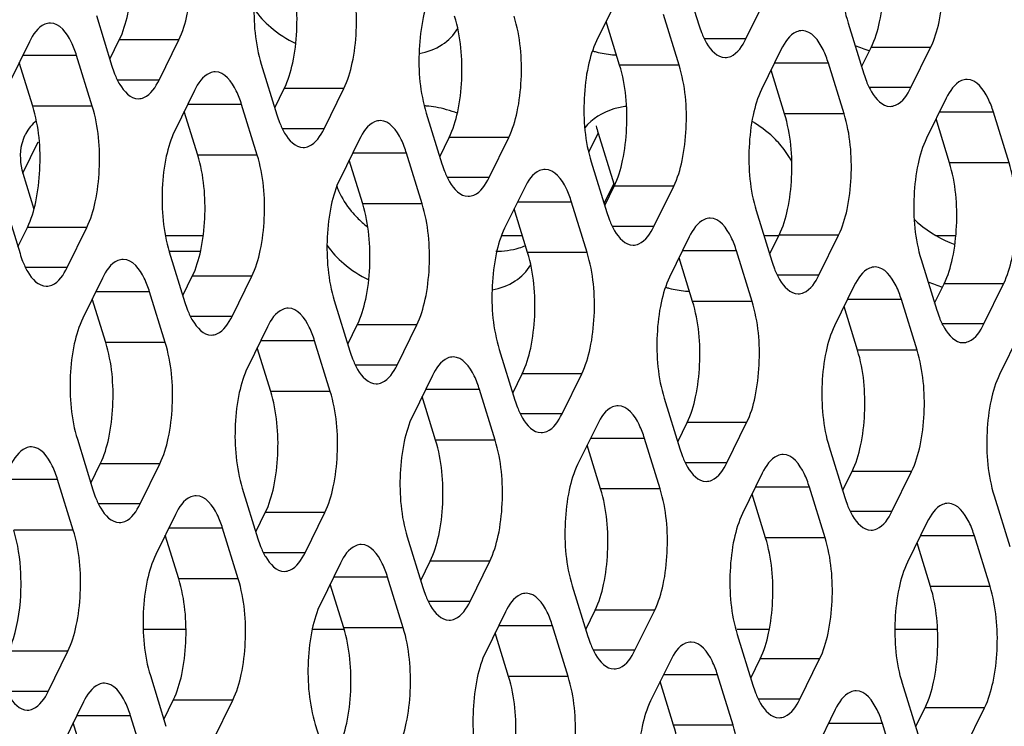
# Model space of a CAD drawing. Header units: millimetres. Extents: x 0 to 420, y 0 to 297.
# Tile 66 of 180: x 210.74 to 217.6, y 73.99 to 78.9. Entities that reach past the tile are written whole.
import ezdxf

# ---------------------------------------------------------------- set-up
doc = ezdxf.new("R2010")
doc.units = ezdxf.units.MM
doc.header["$LTSCALE"] = 23.1
doc.layers.add('ASSI', color=7, linetype='CONTINUOUS')

msp = doc.modelspace()

# ---------------------------------------------------------------- linework, layer by layer
at = {"layer": 'ASSI', "color": 7, "linetype": 'CONTINUOUS'}
for p, q in [((215.361446, 79.219662), (215.470375, 78.867165)), ((214.895912, 79.036968), (214.758643, 78.757243)), ((215.79864, 78.770135), (215.935909, 79.049859)), ((215.333107, 78.587441), (215.224177, 78.939938)), ((211.274076, 78.933098), (211.383006, 78.580601)), ((214.918629, 78.587441), (214.824613, 78.891676)), ((216.510373, 78.880057), (216.619303, 78.527559)), ((210.808542, 78.750404), (210.671273, 78.470679)), ((211.368092, 78.628862), (211.434062, 78.763295)), ((211.711271, 78.483571), (211.84854, 78.763295)), ((216.044839, 78.697362), (215.90757, 78.417638)), ((216.604389, 78.575821), (216.670359, 78.710254)), ((216.947568, 78.430529), (217.084836, 78.710254)), ((210.83126, 78.300876), (210.737244, 78.605112)), ((211.245737, 78.300876), (211.136807, 78.653373)), ((212.423003, 78.593492), (212.531933, 78.240995)), ((216.482034, 78.247835), (216.373104, 78.600332)), ((216.067556, 78.247835), (215.97354, 78.552071)), ((211.957469, 78.410798), (211.820201, 78.131074)), ((212.517019, 78.289257), (212.582989, 78.42369)), ((212.860198, 78.143965), (212.997467, 78.42369)), ((217.193766, 78.357757), (217.056497, 78.078032)), ((211.980187, 77.961271), (211.886171, 78.265507)), ((212.394664, 77.961271), (212.285734, 78.313768)), ((213.57193, 78.253887), (213.68086, 77.90139)), ((217.630961, 77.908229), (217.522031, 78.260727)), ((217.216484, 77.908229), (217.122468, 78.212465)), ((214.76842, 78.114444), (214.87735, 77.761947)), ((213.106397, 78.071193), (212.969128, 77.791468)), ((213.665946, 77.949651), (213.731917, 78.084084)), ((214.009125, 77.80436), (214.146394, 78.084084)), ((213.129114, 77.621665), (213.035098, 77.925901)), ((213.543591, 77.621665), (213.434662, 77.974162)), ((214.720858, 77.914281), (214.829787, 77.561784)), ((210.762695, 77.834719), (210.839777, 77.585284)), ((214.255324, 77.731587), (214.118055, 77.451862)), ((214.814874, 77.610045), (214.880844, 77.744478)), ((215.158052, 77.464754), (215.295321, 77.744478)), ((214.692519, 77.28206), (214.583589, 77.634557)), ((210.633488, 77.627717), (210.742418, 77.27522)), ((214.278041, 77.28206), (214.184025, 77.586296)), ((215.869785, 77.574676), (215.978715, 77.222179)), ((210.727504, 77.323481), (210.793474, 77.457914)), ((211.070683, 77.17819), (211.207952, 77.457914)), ((212.018603, 77.399609), (211.755277, 77.399609)), ((214.241716, 77.399609), (214.095958, 77.399609)), ((215.404251, 77.391981), (215.266982, 77.112257)), ((216.029771, 77.399609), (215.923885, 77.399609)), ((215.963801, 77.27044), (216.029771, 77.404873)), ((216.30698, 77.125148), (216.444248, 77.404873)), ((217.260725, 77.399609), (217.125447, 77.399609)), ((211.782415, 77.29195), (211.999961, 77.29195)), ((215.841446, 76.942454), (215.732516, 77.294951)), ((211.782415, 77.288111), (211.891345, 76.935614)), ((215.426968, 76.942454), (215.332952, 77.24669)), ((217.018712, 77.23507), (217.127642, 76.882573)), ((211.316882, 77.105417), (211.179613, 76.825693)), ((211.876431, 76.983876), (211.942401, 77.118309)), ((212.21961, 76.838584), (212.356879, 77.118309)), ((216.553178, 77.052376), (216.415909, 76.772651)), ((217.112728, 76.930834), (217.178698, 77.065267)), ((217.455907, 76.785543), (217.593176, 77.065267)), ((211.339599, 76.65589), (211.245583, 76.960126)), ((211.754076, 76.65589), (211.645146, 77.008387)), ((212.931343, 76.948506), (213.040272, 76.596009)), ((216.990373, 76.602849), (216.881443, 76.955346)), ((216.575896, 76.602849), (216.48188, 76.907084)), ((212.465809, 76.765812), (212.32854, 76.486087)), ((213.025359, 76.64427), (213.091329, 76.778703)), ((213.368537, 76.498979), (213.505806, 76.778703)), ((217.702105, 76.71277), (217.564837, 76.433046)), ((212.488526, 76.316284), (212.39451, 76.62052)), ((212.903004, 76.316284), (212.794074, 76.668781)), ((214.08027, 76.6089), (214.1892, 76.256403)), ((213.614736, 76.426206), (213.477467, 76.146482)), ((214.174286, 76.304664), (214.240256, 76.439098)), ((214.517464, 76.159373), (214.654733, 76.439098)), ((214.051931, 75.976679), (213.943001, 76.329176)), ((213.637453, 75.976679), (213.543437, 76.280915)), ((215.229197, 76.269295), (215.338127, 75.916798)), ((214.763663, 76.0866), (214.626394, 75.806876)), ((215.323213, 75.965059), (215.389183, 76.099492)), ((215.666392, 75.819767), (215.803661, 76.099492)), ((215.200858, 75.637073), (215.091928, 75.98957)), ((211.141827, 75.982731), (211.250757, 75.630233)), ((214.78638, 75.637073), (214.692364, 75.941309)), ((216.378124, 75.929689), (216.487054, 75.577192)), ((211.235843, 75.678495), (211.301814, 75.812928)), ((211.579022, 75.533203), (211.716291, 75.812928)), ((215.91259, 75.746995), (215.775322, 75.46727)), ((216.47214, 75.625453), (216.53811, 75.759886)), ((216.815319, 75.480162), (216.952588, 75.759886)), ((211.113488, 75.350509), (211.004559, 75.703006)), ((212.290755, 75.643125), (212.399684, 75.290628)), ((216.349785, 75.297468), (216.240855, 75.649965)), ((215.935308, 75.297468), (215.841292, 75.601703)), ((217.527051, 75.590084), (217.635981, 75.237586)), ((211.825221, 75.460431), (211.687952, 75.180706)), ((212.384771, 75.338889), (212.450741, 75.473322)), ((212.727949, 75.193598), (212.865218, 75.473322)), ((217.061518, 75.407389), (216.924249, 75.127665)), ((211.847938, 75.010903), (211.753922, 75.315139)), ((212.262416, 75.010903), (212.153486, 75.3634)), ((213.439682, 75.303519), (213.548612, 74.951022)), ((217.498712, 74.957862), (217.389782, 75.310359)), ((217.084235, 74.957862), (216.990219, 75.262098)), ((212.974148, 75.120825), (212.836879, 74.841101)), ((213.533698, 74.999284), (213.599668, 75.133717)), ((213.876877, 74.853992), (214.014145, 75.133717)), ((212.996865, 74.671298), (212.902849, 74.975534)), ((213.411343, 74.671298), (213.302413, 75.023795)), ((214.588609, 74.963914), (214.697539, 74.611417)), ((214.123075, 74.781219), (213.985806, 74.501495)), ((214.682625, 74.659678), (214.748595, 74.794111)), ((215.025804, 74.514387), (215.163073, 74.794111)), ((214.56027, 74.331692), (214.45134, 74.684189)), ((211.600617, 74.662245), (211.898348, 74.662245)), ((212.778125, 74.662245), (212.996865, 74.662245)), ((214.145793, 74.331692), (214.051777, 74.635928)), ((215.737536, 74.662245), (215.9621, 74.662245)), ((215.737536, 74.624308), (215.846466, 74.271811)), ((216.836182, 74.662245), (217.132698, 74.662245)), ((210.938434, 74.227822), (211.075703, 74.507547)), ((215.272002, 74.441614), (215.134734, 74.161889)), ((215.831552, 74.320072), (215.897522, 74.454505)), ((216.174731, 74.174781), (216.312, 74.454505)), ((215.709197, 73.992087), (215.600267, 74.344584)), ((211.650167, 74.337744), (211.759097, 73.985247)), ((215.29472, 73.992087), (215.200704, 74.296322)), ((216.886463, 74.284703), (216.995393, 73.932206)), ((211.184633, 74.15505), (211.047364, 73.875325)), ((211.744183, 74.033508), (211.810153, 74.167941)), ((212.087361, 73.888217), (212.22463, 74.167941)), ((216.42093, 74.102008), (216.283661, 73.822284)), ((216.980479, 73.980467), (217.04645, 74.1149)), ((217.323658, 73.835175), (217.460927, 74.1149)), ((211.20735, 73.705522), (211.113334, 74.009758)), ((211.621828, 73.705522), (211.512898, 74.05802)), ((212.799094, 73.998138), (212.908024, 73.645641)), ((216.858124, 73.652481), (216.749195, 74.004978))]:
    msp.add_line(p, q, dxfattribs=at)
at = {"layer": 'ASSI', "color": 9, "linetype": 'CONTINUOUS'}
for p, q in [((211.84854, 78.763295), (211.434062, 78.763295)), ((215.79864, 78.770135), (215.508503, 78.770135)), ((217.084836, 78.710254), (216.670359, 78.710254)), ((211.136807, 78.653373), (210.760927, 78.653373)), ((216.373104, 78.600332), (215.997224, 78.600332)), ((215.333107, 78.587441), (214.918629, 78.587441)), ((211.711271, 78.483571), (211.421133, 78.483571)), ((212.997467, 78.42369), (212.582989, 78.42369)), ((216.947568, 78.430529), (216.65743, 78.430529)), ((211.245737, 78.300876), (210.83126, 78.300876)), ((212.285734, 78.313768), (211.909854, 78.313768)), ((217.522031, 78.260727), (217.146151, 78.260727)), ((216.482034, 78.247835), (216.067556, 78.247835)), ((212.860198, 78.143965), (212.57006, 78.143965)), ((214.703198, 77.981535), (214.76842, 78.114444)), ((210.762695, 77.834719), (210.87002, 78.053424)), ((214.146394, 78.084084), (213.731917, 78.084084)), ((212.394664, 77.961271), (211.980187, 77.961271)), ((213.434662, 77.974162), (213.058781, 77.974162)), ((217.630961, 77.908229), (217.216484, 77.908229)), ((214.009125, 77.80436), (213.718987, 77.80436)), ((214.810211, 77.625132), (214.87735, 77.761947)), ((215.295321, 77.744478), (214.880844, 77.744478)), ((214.583589, 77.634557), (214.207708, 77.634557)), ((213.543591, 77.621665), (213.129114, 77.621665)), ((211.207952, 77.457914), (210.793474, 77.457914)), ((215.158052, 77.464754), (214.867915, 77.464754)), ((216.444248, 77.404873), (216.029771, 77.404873)), ((215.732516, 77.294951), (215.356636, 77.294951)), ((214.692519, 77.28206), (214.278041, 77.28206)), ((211.070683, 77.17819), (210.780545, 77.17819)), ((212.356879, 77.118309), (211.942401, 77.118309)), ((216.30698, 77.125148), (216.016842, 77.125148)), ((217.593176, 77.065267), (217.178698, 77.065267)), ((211.645146, 77.008387), (211.269266, 77.008387)), ((216.881443, 76.955346), (216.505563, 76.955346)), ((215.841446, 76.942454), (215.426968, 76.942454)), ((212.21961, 76.838584), (211.929472, 76.838584)), ((213.505806, 76.778703), (213.091329, 76.778703)), ((217.455907, 76.785543), (217.165769, 76.785543)), ((211.754076, 76.65589), (211.339599, 76.65589)), ((212.794074, 76.668781), (212.418193, 76.668781)), ((216.990373, 76.602849), (216.575896, 76.602849)), ((213.368537, 76.498979), (213.0784, 76.498979)), ((214.654733, 76.439098), (214.240256, 76.439098)), ((213.943001, 76.329176), (213.56712, 76.329176)), ((212.903004, 76.316284), (212.488526, 76.316284)), ((214.517464, 76.159373), (214.227327, 76.159373)), ((215.803661, 76.099492), (215.389183, 76.099492)), ((215.091928, 75.98957), (214.716048, 75.98957)), ((214.051931, 75.976679), (213.637453, 75.976679)), ((211.716291, 75.812928), (211.301814, 75.812928)), ((215.666392, 75.819767), (215.376254, 75.819767)), ((216.952588, 75.759886), (216.53811, 75.759886)), ((211.004559, 75.703006), (210.628678, 75.703006)), ((216.240855, 75.649965), (215.864975, 75.649965)), ((215.200858, 75.637073), (214.78638, 75.637073)), ((211.579022, 75.533203), (211.288884, 75.533203)), ((212.865218, 75.473322), (212.450741, 75.473322)), ((216.815319, 75.480162), (216.525181, 75.480162)), ((211.113488, 75.350509), (210.699011, 75.350509)), ((212.153486, 75.3634), (211.777605, 75.3634)), ((217.389782, 75.310359), (217.013902, 75.310359)), ((216.349785, 75.297468), (215.935308, 75.297468)), ((212.727949, 75.193598), (212.437812, 75.193598)), ((214.014145, 75.133717), (213.599668, 75.133717)), ((212.262416, 75.010903), (211.847938, 75.010903)), ((213.302413, 75.023795), (212.926533, 75.023795)), ((217.498712, 74.957862), (217.084235, 74.957862)), ((213.876877, 74.853992), (213.586739, 74.853992)), ((215.163073, 74.794111), (214.748595, 74.794111)), ((214.45134, 74.684189), (214.07546, 74.684189)), ((213.411343, 74.671298), (212.996865, 74.671298)), ((211.075703, 74.507547), (210.661226, 74.507547)), ((215.025804, 74.514387), (214.735666, 74.514387)), ((216.312, 74.454505), (215.897522, 74.454505)), ((215.600267, 74.344584), (215.224387, 74.344584)), ((214.56027, 74.331692), (214.145793, 74.331692)), ((210.938434, 74.227822), (210.648296, 74.227822)), ((212.22463, 74.167941), (211.810153, 74.167941)), ((216.174731, 74.174781), (215.884593, 74.174781)), ((217.460927, 74.1149), (217.04645, 74.1149)), ((211.512898, 74.05802), (211.137017, 74.05802)), ((216.749195, 74.004978), (216.373314, 74.004978)), ((215.709197, 73.992087), (215.29472, 73.992087))]:
    msp.add_line(p, q, dxfattribs=at)
at = {"layer": 'ASSI', "color": 7, "linetype": 'CONTINUOUS'}
for centre, radius, start, end in [((216.189622, 79.088369), 0.752494, 197.0952528, 201.3642162), ((214.945105, 79.440503), 0.784492, 254.080336, 255.9279025), ((214.940973, 79.423627), 0.767118, 255.9207519, 260.2208), ((214.935085, 79.388539), 0.73154, 260.2085283, 264.894958), ((216.889141, 79.472902), 0.818343, 246.1457713, 253.6958666), ((214.931384, 79.349677), 0.692503, 264.9137899, 267.1341849), ((212.102252, 78.801805), 0.752494, 197.0952528, 201.3642162), ((217.338549, 78.748763), 0.752494, 197.0952528, 201.3642162), ((213.516908, 77.6109), 0.693859, 85.2682693, 86.5784448), ((213.513593, 77.575211), 0.7297, 80.2043773, 85.2400198), ((213.251179, 78.462199), 0.752494, 197.0952528, 201.3642162), ((215.425101, 77.481799), 0.826009, 58.2374715, 59.792416), ((215.182247, 78.242676), 0.433239, 190.4027259, 197.2166786), ((211.055567, 77.96217), 0.310655, 151.3795593, 153.8282087), ((214.400107, 78.122594), 0.752494, 197.0952528, 201.3642162), ((213.412668, 77.908532), 0.491922, 199.3557041, 203.5554293), ((213.585864, 78.017471), 0.697648, 219.7950128, 224.6952045), ((213.625951, 78.057668), 0.754416, 224.7240718, 232.2423884), ((215.549034, 77.782988), 0.752494, 197.0952528, 201.3642162), ((217.489165, 78.052223), 0.746867, 226.0229032, 229.3362526), ((214.085615, 77.758586), 0.463292, 286.7510194, 292.5335548), ((211.461664, 77.496424), 0.752494, 197.0952528, 201.3642162), ((216.697961, 77.443382), 0.752494, 197.0952528, 201.3642162), ((215.453444, 77.795516), 0.784492, 254.080336, 255.9279025), ((215.449312, 77.77864), 0.767118, 255.9207519, 260.2208), ((215.443424, 77.743553), 0.73154, 260.2085283, 264.894958), ((215.439724, 77.70469), 0.692503, 264.9137899, 267.1341849), ((217.39748, 77.827916), 0.818343, 246.1457713, 253.6958666), ((212.610592, 77.156818), 0.752494, 197.0952528, 201.3642162), ((217.846888, 77.103777), 0.752494, 197.0952528, 201.3642162), ((213.759519, 76.817213), 0.752494, 197.0952528, 201.3642162), ((214.908446, 76.477607), 0.752494, 197.0952528, 201.3642162), ((216.057373, 76.138001), 0.752494, 197.0952528, 201.3642162), ((211.970004, 75.851437), 0.752494, 197.0952528, 201.3642162), ((217.2063, 75.798396), 0.752494, 197.0952528, 201.3642162), ((213.118931, 75.511832), 0.752494, 197.0952528, 201.3642162), ((214.267858, 75.172226), 0.752494, 197.0952528, 201.3642162), ((215.416785, 74.832621), 0.752494, 197.0952528, 201.3642162), ((216.565712, 74.493015), 0.752494, 197.0952528, 201.3642162)]:
    msp.add_arc(centre, radius, start, end, dxfattribs=at)
for points, knots in [([(216.548158, 79.723019), (216.520548, 79.666755), (216.480594, 79.533317), (216.447932, 79.249662), (216.466647, 79.021552), (216.510373, 78.880057)], [0, 0, 0, 0, 0.21941541, 0.48151876, 1, 1, 1, 1]), ([(211.434062, 78.763295), (211.461672, 78.819559), (211.501626, 78.952997), (211.534289, 79.236652), (211.515573, 79.464762), (211.471848, 79.606257)], [0, 0, 0, 0, 0.21941541, 0.48151876, 1, 1, 1, 1]), ([(211.84854, 78.763295), (211.87615, 78.819559), (211.916103, 78.952997), (211.948766, 79.236652), (211.93005, 79.464762), (211.886325, 79.606257)], [0, 0, 0, 0, 0.21941541, 0.48151876, 1, 1, 1, 1]), ([(216.670359, 78.710254), (216.697969, 78.766518), (216.737923, 78.899956), (216.770585, 79.183611), (216.75187, 79.41172), (216.708144, 79.553216)], [0, 0, 0, 0, 0.21941541, 0.48151876, 1, 1, 1, 1]), ([(217.084836, 78.710254), (217.112447, 78.766518), (217.1524, 78.899956), (217.185063, 79.183611), (217.166347, 79.41172), (217.122622, 79.553216)], [0, 0, 0, 0, 0.21941541, 0.48151876, 1, 1, 1, 1]), ([(212.460789, 79.436455), (212.433178, 79.380191), (212.393225, 79.246753), (212.360562, 78.963098), (212.379278, 78.734988), (212.423003, 78.593492)], [0, 0, 0, 0, 0.21941541, 0.48151876, 1, 1, 1, 1]), ([(212.582989, 78.42369), (212.6106, 78.479953), (212.650553, 78.613392), (212.683216, 78.897047), (212.6645, 79.125156), (212.620775, 79.266652)], [0, 0, 0, 0, 0.21941541, 0.48151876, 1, 1, 1, 1]), ([(212.997467, 78.42369), (213.025077, 78.479953), (213.065031, 78.613392), (213.097693, 78.897047), (213.078978, 79.125156), (213.035252, 79.266652)], [0, 0, 0, 0, 0.21941541, 0.48151876, 1, 1, 1, 1]), ([(213.609716, 79.096849), (213.582106, 79.040585), (213.542152, 78.907147), (213.509489, 78.623492), (213.528205, 78.395382), (213.57193, 78.253887)], [0, 0, 0, 0, 0.21941541, 0.48151876, 1, 1, 1, 1]), ([(210.953679, 78.880399), (210.94039, 78.880398), (210.87293, 78.863935), (210.832243, 78.798701), (210.808542, 78.750404)], [0, 0, 0, 0, 0.19807466, 1, 1, 1, 1]), ([(211.136807, 78.653373), (211.126733, 78.685974), (211.094873, 78.774902), (211.019222, 78.880403), (210.953679, 78.880399)], [0, 0, 0, 0, 0.34235998, 1, 1, 1, 1]), ([(213.731917, 78.084084), (213.759527, 78.140348), (213.79948, 78.273786), (213.832143, 78.557441), (213.813427, 78.785551), (213.769702, 78.927046)], [0, 0, 0, 0, 0.21941541, 0.48151876, 1, 1, 1, 1]), ([(214.146394, 78.084084), (214.174004, 78.140348), (214.213958, 78.273786), (214.246621, 78.557441), (214.227905, 78.785551), (214.184179, 78.927046)], [0, 0, 0, 0, 0.21941541, 0.48151876, 1, 1, 1, 1]), ([(213.521986, 78.667584), (213.578474, 78.678425), (213.684393, 78.716378), (213.765357, 78.796902), (213.791816, 78.841668)], [0, 0, 0, 0, 0.52519072, 1, 1, 1, 1]), ([(215.488837, 78.814239), (215.498837, 78.788777), (215.530711, 78.716905), (215.59901, 78.640136), (215.653504, 78.64014)], [0, 0, 0, 0, 0.33421878, 1, 1, 1, 1]), ([(216.189976, 78.827357), (216.176687, 78.827356), (216.109226, 78.810894), (216.06854, 78.74566), (216.044839, 78.697362)], [0, 0, 0, 0, 0.19807466, 1, 1, 1, 1]), ([(216.373104, 78.600332), (216.36303, 78.632932), (216.331169, 78.721861), (216.255519, 78.827362), (216.189976, 78.827357)], [0, 0, 0, 0, 0.34235998, 1, 1, 1, 1]), ([(214.758643, 78.757243), (214.731033, 78.70098), (214.691079, 78.567541), (214.658416, 78.283886), (214.677132, 78.055777), (214.720858, 77.914281)], [0, 0, 0, 0, 0.21941541, 0.48151876, 1, 1, 1, 1]), ([(215.653504, 78.64014), (215.666792, 78.640141), (215.734253, 78.656603), (215.774939, 78.721837), (215.79864, 78.770135)], [0, 0, 0, 0, 0.19807466, 1, 1, 1, 1]), ([(211.401467, 78.527675), (211.411468, 78.502213), (211.443341, 78.430341), (211.511641, 78.353572), (211.566134, 78.353576)], [0, 0, 0, 0, 0.33421878, 1, 1, 1, 1]), ([(212.102606, 78.540793), (212.089318, 78.540792), (212.021857, 78.52433), (211.98117, 78.459096), (211.957469, 78.410798)], [0, 0, 0, 0, 0.19807466, 1, 1, 1, 1]), ([(212.285734, 78.313768), (212.27566, 78.346368), (212.2438, 78.435297), (212.168149, 78.540798), (212.102606, 78.540793)], [0, 0, 0, 0, 0.34235998, 1, 1, 1, 1]), ([(214.880844, 77.744478), (214.908454, 77.800742), (214.948408, 77.93418), (214.98107, 78.217835), (214.962355, 78.445945), (214.918629, 78.587441)], [0, 0, 0, 0, 0.21941541, 0.48151876, 1, 1, 1, 1]), ([(215.295321, 77.744478), (215.322931, 77.800742), (215.362885, 77.93418), (215.395548, 78.217835), (215.376832, 78.445945), (215.333107, 78.587441)], [0, 0, 0, 0, 0.21941541, 0.48151876, 1, 1, 1, 1]), ([(211.566134, 78.353576), (211.579423, 78.353577), (211.646883, 78.370039), (211.68757, 78.435273), (211.711271, 78.483571)], [0, 0, 0, 0, 0.19807466, 1, 1, 1, 1]), ([(216.637764, 78.474634), (216.647765, 78.449171), (216.679638, 78.377299), (216.747937, 78.30053), (216.802431, 78.300534)], [0, 0, 0, 0, 0.33421878, 1, 1, 1, 1]), ([(217.338903, 78.487752), (217.325614, 78.487751), (217.258154, 78.471288), (217.217467, 78.406054), (217.193766, 78.357757)], [0, 0, 0, 0, 0.19807466, 1, 1, 1, 1]), ([(217.522031, 78.260727), (217.511957, 78.293327), (217.480096, 78.382255), (217.404446, 78.487757), (217.338903, 78.487752)], [0, 0, 0, 0, 0.34235998, 1, 1, 1, 1]), ([(215.90757, 78.417638), (215.87996, 78.361374), (215.840006, 78.227936), (215.807344, 77.944281), (215.826059, 77.716171), (215.869785, 77.574676)], [0, 0, 0, 0, 0.21941541, 0.48151876, 1, 1, 1, 1]), ([(216.802431, 78.300534), (216.815719, 78.300535), (216.88318, 78.316998), (216.923867, 78.382232), (216.947568, 78.430529)], [0, 0, 0, 0, 0.19807466, 1, 1, 1, 1]), ([(210.793474, 77.457914), (210.821085, 77.514178), (210.861038, 77.647616), (210.893701, 77.931271), (210.874985, 78.159381), (210.83126, 78.300876)], [0, 0, 0, 0, 0.21941541, 0.48151876, 1, 1, 1, 1]), ([(211.207952, 77.457914), (211.235562, 77.514178), (211.275515, 77.647616), (211.308178, 77.931271), (211.289462, 78.159381), (211.245737, 78.300876)], [0, 0, 0, 0, 0.21941541, 0.48151876, 1, 1, 1, 1]), ([(214.966519, 78.300535), (214.936437, 78.296977), (214.828166, 78.276212), (214.724895, 78.214022), (214.676549, 78.150012)], [0, 0, 0, 0, 0.27410785, 1, 1, 1, 1]), ([(212.550395, 78.188069), (212.560395, 78.162607), (212.592269, 78.090735), (212.660568, 78.013966), (212.715061, 78.01397)], [0, 0, 0, 0, 0.33421878, 1, 1, 1, 1]), ([(213.251533, 78.201188), (213.238245, 78.201187), (213.170784, 78.184724), (213.130098, 78.11949), (213.106397, 78.071193)], [0, 0, 0, 0, 0.19807466, 1, 1, 1, 1]), ([(213.434662, 77.974162), (213.424587, 78.006762), (213.392727, 78.095691), (213.317077, 78.201192), (213.251533, 78.201188)], [0, 0, 0, 0, 0.34235998, 1, 1, 1, 1]), ([(216.04419, 78.025719), (216.031544, 78.040917), (215.976877, 78.101033), (215.912137, 78.151768), (215.859911, 78.184102)], [0, 0, 0, 0, 0.24350125, 1, 1, 1, 1]), ([(216.029771, 77.404873), (216.057381, 77.461137), (216.097335, 77.594575), (216.129998, 77.87823), (216.111282, 78.106339), (216.067556, 78.247835)], [0, 0, 0, 0, 0.21941541, 0.48151876, 1, 1, 1, 1]), ([(216.444248, 77.404873), (216.471859, 77.461137), (216.511812, 77.594575), (216.544475, 77.87823), (216.525759, 78.106339), (216.482034, 78.247835)], [0, 0, 0, 0, 0.21941541, 0.48151876, 1, 1, 1, 1]), ([(211.820201, 78.131074), (211.79259, 78.07481), (211.752637, 77.941372), (211.719974, 77.657717), (211.73869, 77.429607), (211.782415, 77.288111)], [0, 0, 0, 0, 0.21941541, 0.48151876, 1, 1, 1, 1]), ([(212.715061, 78.01397), (212.72835, 78.013971), (212.795811, 78.030433), (212.836497, 78.095668), (212.860198, 78.143965)], [0, 0, 0, 0, 0.19807466, 1, 1, 1, 1]), ([(210.776761, 78.099189), (210.767239, 78.079814), (210.735921, 77.995323), (210.742631, 77.899649), (210.762695, 77.834719)], [0, 0, 0, 0, 0.24108581, 1, 1, 1, 1]), ([(217.056497, 78.078032), (217.028887, 78.021768), (216.988934, 77.88833), (216.956271, 77.604675), (216.974987, 77.376566), (217.018712, 77.23507)], [0, 0, 0, 0, 0.21941541, 0.48151876, 1, 1, 1, 1]), ([(211.942401, 77.118309), (211.970012, 77.174572), (212.009965, 77.308011), (212.042628, 77.591666), (212.023912, 77.819775), (211.980187, 77.961271)], [0, 0, 0, 0, 0.21941541, 0.48151876, 1, 1, 1, 1]), ([(212.356879, 77.118309), (212.384489, 77.174572), (212.424443, 77.308011), (212.457105, 77.591666), (212.43839, 77.819775), (212.394664, 77.961271)], [0, 0, 0, 0, 0.21941541, 0.48151876, 1, 1, 1, 1]), ([(217.178698, 77.065267), (217.206308, 77.121531), (217.246262, 77.254969), (217.278925, 77.538624), (217.260209, 77.766734), (217.216484, 77.908229)], [0, 0, 0, 0, 0.21941541, 0.48151876, 1, 1, 1, 1]), ([(217.593176, 77.065267), (217.620786, 77.121531), (217.660739, 77.254969), (217.693402, 77.538624), (217.674686, 77.766734), (217.630961, 77.908229)], [0, 0, 0, 0, 0.21941541, 0.48151876, 1, 1, 1, 1]), ([(213.699322, 77.848464), (213.709322, 77.823002), (213.741196, 77.751129), (213.809495, 77.674361), (213.863989, 77.674364)], [0, 0, 0, 0, 0.33421878, 1, 1, 1, 1]), ([(214.40046, 77.861582), (214.387172, 77.861581), (214.319711, 77.845119), (214.279025, 77.779885), (214.255324, 77.731587)], [0, 0, 0, 0, 0.19807466, 1, 1, 1, 1]), ([(214.583589, 77.634557), (214.573515, 77.667157), (214.541654, 77.756085), (214.466004, 77.861587), (214.40046, 77.861582)], [0, 0, 0, 0, 0.34235998, 1, 1, 1, 1]), ([(212.969128, 77.791468), (212.941518, 77.735204), (212.901564, 77.601766), (212.868901, 77.318111), (212.887617, 77.090001), (212.931343, 76.948506)], [0, 0, 0, 0, 0.21941541, 0.48151876, 1, 1, 1, 1]), ([(213.863989, 77.674364), (213.877277, 77.674365), (213.944738, 77.690828), (213.985424, 77.756062), (214.009125, 77.80436)], [0, 0, 0, 0, 0.19807466, 1, 1, 1, 1]), ([(213.091329, 76.778703), (213.118939, 76.834967), (213.158892, 76.968405), (213.191555, 77.25206), (213.172839, 77.48017), (213.129114, 77.621665)], [0, 0, 0, 0, 0.21941541, 0.48151876, 1, 1, 1, 1]), ([(213.505806, 76.778703), (213.533416, 76.834967), (213.57337, 76.968405), (213.606033, 77.25206), (213.587317, 77.48017), (213.543591, 77.621665)], [0, 0, 0, 0, 0.21941541, 0.48151876, 1, 1, 1, 1]), ([(214.848249, 77.508858), (214.858249, 77.483396), (214.890123, 77.411524), (214.958422, 77.334755), (215.012916, 77.334759)], [0, 0, 0, 0, 0.33421878, 1, 1, 1, 1]), ([(215.549388, 77.521976), (215.536099, 77.521975), (215.468639, 77.505513), (215.427952, 77.440279), (215.404251, 77.391981)], [0, 0, 0, 0, 0.19807466, 1, 1, 1, 1]), ([(215.732516, 77.294951), (215.722442, 77.327551), (215.690581, 77.41648), (215.614931, 77.521981), (215.549388, 77.521976)], [0, 0, 0, 0, 0.34235998, 1, 1, 1, 1]), ([(214.118055, 77.451862), (214.090445, 77.395599), (214.050491, 77.262161), (214.017828, 76.978506), (214.036544, 76.750396), (214.08027, 76.6089)], [0, 0, 0, 0, 0.21941541, 0.48151876, 1, 1, 1, 1]), ([(215.012916, 77.334759), (215.026204, 77.33476), (215.093665, 77.351222), (215.134351, 77.416456), (215.158052, 77.464754)], [0, 0, 0, 0, 0.19807466, 1, 1, 1, 1]), ([(210.76088, 77.222294), (210.77088, 77.196832), (210.802753, 77.12496), (210.871053, 77.048191), (210.925546, 77.048195)], [0, 0, 0, 0, 0.33421878, 1, 1, 1, 1]), ([(211.462018, 77.235412), (211.44873, 77.235411), (211.381269, 77.218949), (211.340583, 77.153715), (211.316882, 77.105417)], [0, 0, 0, 0, 0.19807466, 1, 1, 1, 1]), ([(211.645146, 77.008387), (211.635072, 77.040987), (211.603212, 77.129916), (211.527561, 77.235417), (211.462018, 77.235412)], [0, 0, 0, 0, 0.34235998, 1, 1, 1, 1]), ([(214.240256, 76.439098), (214.267866, 76.495361), (214.30782, 76.628799), (214.340482, 76.912454), (214.321767, 77.140564), (214.278041, 77.28206)], [0, 0, 0, 0, 0.21941541, 0.48151876, 1, 1, 1, 1]), ([(214.654733, 76.439098), (214.682344, 76.495361), (214.722297, 76.628799), (214.75496, 76.912454), (214.736244, 77.140564), (214.692519, 77.28206)], [0, 0, 0, 0, 0.21941541, 0.48151876, 1, 1, 1, 1]), ([(210.925546, 77.048195), (210.938835, 77.048196), (211.006295, 77.064658), (211.046982, 77.129892), (211.070683, 77.17819)], [0, 0, 0, 0, 0.19807466, 1, 1, 1, 1]), ([(214.030325, 77.022598), (214.086813, 77.033439), (214.192732, 77.071392), (214.273696, 77.151916), (214.300155, 77.196682)], [0, 0, 0, 0, 0.52519072, 1, 1, 1, 1]), ([(215.997176, 77.169253), (216.007177, 77.143791), (216.03905, 77.071918), (216.107349, 76.995149), (216.161843, 76.995153)], [0, 0, 0, 0, 0.33421878, 1, 1, 1, 1]), ([(216.698315, 77.182371), (216.685026, 77.18237), (216.617566, 77.165907), (216.576879, 77.100673), (216.553178, 77.052376)], [0, 0, 0, 0, 0.19807466, 1, 1, 1, 1]), ([(216.881443, 76.955346), (216.871369, 76.987946), (216.839509, 77.076874), (216.763858, 77.182376), (216.698315, 77.182371)], [0, 0, 0, 0, 0.34235998, 1, 1, 1, 1]), ([(215.266982, 77.112257), (215.239372, 77.055993), (215.199419, 76.922555), (215.166756, 76.6389), (215.185471, 76.41079), (215.229197, 76.269295)], [0, 0, 0, 0, 0.21941541, 0.48151876, 1, 1, 1, 1]), ([(216.161843, 76.995153), (216.175131, 76.995154), (216.242592, 77.011617), (216.283279, 77.076851), (216.30698, 77.125148)], [0, 0, 0, 0, 0.19807466, 1, 1, 1, 1]), ([(211.909807, 76.882688), (211.919807, 76.857226), (211.951681, 76.785354), (212.01998, 76.708585), (212.074473, 76.708589)], [0, 0, 0, 0, 0.33421878, 1, 1, 1, 1]), ([(212.610945, 76.895807), (212.597657, 76.895806), (212.530196, 76.879343), (212.48951, 76.814109), (212.465809, 76.765812)], [0, 0, 0, 0, 0.19807466, 1, 1, 1, 1]), ([(212.794074, 76.668781), (212.784, 76.701381), (212.752139, 76.79031), (212.676489, 76.895811), (212.610945, 76.895807)], [0, 0, 0, 0, 0.34235998, 1, 1, 1, 1]), ([(215.389183, 76.099492), (215.416793, 76.155756), (215.456747, 76.289194), (215.48941, 76.572849), (215.470694, 76.800958), (215.426968, 76.942454)], [0, 0, 0, 0, 0.21941541, 0.48151876, 1, 1, 1, 1]), ([(215.803661, 76.099492), (215.831271, 76.155756), (215.871224, 76.289194), (215.903887, 76.572849), (215.885171, 76.800958), (215.841446, 76.942454)], [0, 0, 0, 0, 0.21941541, 0.48151876, 1, 1, 1, 1]), ([(211.179613, 76.825693), (211.152002, 76.769429), (211.112049, 76.635991), (211.079386, 76.352336), (211.098102, 76.124226), (211.141827, 75.982731)], [0, 0, 0, 0, 0.21941541, 0.48151876, 1, 1, 1, 1]), ([(212.074473, 76.708589), (212.087762, 76.70859), (212.155223, 76.725053), (212.195909, 76.790287), (212.21961, 76.838584)], [0, 0, 0, 0, 0.19807466, 1, 1, 1, 1]), ([(217.146103, 76.829647), (217.156104, 76.804185), (217.187977, 76.732313), (217.256276, 76.655544), (217.31077, 76.655548)], [0, 0, 0, 0, 0.33421878, 1, 1, 1, 1]), ([(216.415909, 76.772651), (216.388299, 76.716388), (216.348346, 76.582949), (216.315683, 76.299294), (216.334399, 76.071185), (216.378124, 75.929689)], [0, 0, 0, 0, 0.21941541, 0.48151876, 1, 1, 1, 1]), ([(217.31077, 76.655548), (217.324059, 76.655549), (217.391519, 76.672011), (217.432206, 76.737245), (217.455907, 76.785543)], [0, 0, 0, 0, 0.19807466, 1, 1, 1, 1]), ([(211.301814, 75.812928), (211.329424, 75.869192), (211.369377, 76.00263), (211.40204, 76.286285), (211.383324, 76.514394), (211.339599, 76.65589)], [0, 0, 0, 0, 0.21941541, 0.48151876, 1, 1, 1, 1]), ([(211.716291, 75.812928), (211.743901, 75.869192), (211.783855, 76.00263), (211.816518, 76.286285), (211.797802, 76.514394), (211.754076, 76.65589)], [0, 0, 0, 0, 0.21941541, 0.48151876, 1, 1, 1, 1]), ([(213.058734, 76.543083), (213.068734, 76.517621), (213.100608, 76.445749), (213.168907, 76.36898), (213.223401, 76.368984)], [0, 0, 0, 0, 0.33421878, 1, 1, 1, 1]), ([(213.759873, 76.556201), (213.746584, 76.5562), (213.679123, 76.539738), (213.638437, 76.474504), (213.614736, 76.426206)], [0, 0, 0, 0, 0.19807466, 1, 1, 1, 1]), ([(213.943001, 76.329176), (213.932927, 76.361776), (213.901066, 76.450704), (213.825416, 76.556206), (213.759873, 76.556201)], [0, 0, 0, 0, 0.34235998, 1, 1, 1, 1]), ([(216.53811, 75.759886), (216.565721, 75.81615), (216.605674, 75.949588), (216.638337, 76.233243), (216.619621, 76.461353), (216.575896, 76.602849)], [0, 0, 0, 0, 0.21941541, 0.48151876, 1, 1, 1, 1]), ([(216.952588, 75.759886), (216.980198, 75.81615), (217.020151, 75.949588), (217.052814, 76.233243), (217.034098, 76.461353), (216.990373, 76.602849)], [0, 0, 0, 0, 0.21941541, 0.48151876, 1, 1, 1, 1]), ([(212.32854, 76.486087), (212.30093, 76.429823), (212.260976, 76.296385), (212.228313, 76.01273), (212.247029, 75.784621), (212.290755, 75.643125)], [0, 0, 0, 0, 0.21941541, 0.48151876, 1, 1, 1, 1]), ([(213.223401, 76.368984), (213.236689, 76.368984), (213.30415, 76.385447), (213.344836, 76.450681), (213.368537, 76.498979)], [0, 0, 0, 0, 0.19807466, 1, 1, 1, 1]), ([(217.564837, 76.433046), (217.537226, 76.376782), (217.497273, 76.243344), (217.46461, 75.959689), (217.483326, 75.731579), (217.527051, 75.590084)], [0, 0, 0, 0, 0.21941541, 0.48151876, 1, 1, 1, 1]), ([(212.450741, 75.473322), (212.478351, 75.529586), (212.518304, 75.663024), (212.550967, 75.946679), (212.532252, 76.174789), (212.488526, 76.316284)], [0, 0, 0, 0, 0.21941541, 0.48151876, 1, 1, 1, 1]), ([(212.865218, 75.473322), (212.892828, 75.529586), (212.932782, 75.663024), (212.965445, 75.946679), (212.946729, 76.174789), (212.903004, 76.316284)], [0, 0, 0, 0, 0.21941541, 0.48151876, 1, 1, 1, 1]), ([(214.207661, 76.203477), (214.217662, 76.178015), (214.249535, 76.106143), (214.317834, 76.029374), (214.372328, 76.029378)], [0, 0, 0, 0, 0.33421878, 1, 1, 1, 1]), ([(214.9088, 76.216595), (214.895511, 76.216595), (214.828051, 76.200132), (214.787364, 76.134898), (214.763663, 76.0866)], [0, 0, 0, 0, 0.19807466, 1, 1, 1, 1]), ([(215.091928, 75.98957), (215.081854, 76.02217), (215.049993, 76.111099), (214.974343, 76.2166), (214.9088, 76.216595)], [0, 0, 0, 0, 0.34235998, 1, 1, 1, 1]), ([(213.477467, 76.146482), (213.449857, 76.090218), (213.409903, 75.95678), (213.377241, 75.673125), (213.395956, 75.445015), (213.439682, 75.303519)], [0, 0, 0, 0, 0.21941541, 0.48151876, 1, 1, 1, 1]), ([(214.372328, 76.029378), (214.385616, 76.029379), (214.453077, 76.045841), (214.493763, 76.111075), (214.517464, 76.159373)], [0, 0, 0, 0, 0.19807466, 1, 1, 1, 1]), ([(210.82143, 75.930031), (210.808142, 75.93003), (210.740681, 75.913568), (210.699995, 75.848334), (210.676294, 75.800036)], [0, 0, 0, 0, 0.19807466, 1, 1, 1, 1]), ([(211.004559, 75.703006), (210.994484, 75.735606), (210.962624, 75.824535), (210.886974, 75.930036), (210.82143, 75.930031)], [0, 0, 0, 0, 0.34235998, 1, 1, 1, 1]), ([(213.599668, 75.133717), (213.627278, 75.18998), (213.667232, 75.323419), (213.699895, 75.607074), (213.681179, 75.835183), (213.637453, 75.976679)], [0, 0, 0, 0, 0.21941541, 0.48151876, 1, 1, 1, 1]), ([(214.014145, 75.133717), (214.041756, 75.18998), (214.081709, 75.323419), (214.114372, 75.607074), (214.095656, 75.835183), (214.051931, 75.976679)], [0, 0, 0, 0, 0.21941541, 0.48151876, 1, 1, 1, 1]), ([(215.356588, 75.863872), (215.366589, 75.83841), (215.398462, 75.766537), (215.466761, 75.689768), (215.521255, 75.689772)], [0, 0, 0, 0, 0.33421878, 1, 1, 1, 1]), ([(216.057727, 75.87699), (216.044439, 75.876989), (215.976978, 75.860527), (215.936291, 75.795292), (215.91259, 75.746995)], [0, 0, 0, 0, 0.19807466, 1, 1, 1, 1]), ([(216.240855, 75.649965), (216.230781, 75.682565), (216.198921, 75.771493), (216.12327, 75.876995), (216.057727, 75.87699)], [0, 0, 0, 0, 0.34235998, 1, 1, 1, 1]), ([(214.626394, 75.806876), (214.598784, 75.750612), (214.558831, 75.617174), (214.526168, 75.333519), (214.544884, 75.105409), (214.588609, 74.963914)], [0, 0, 0, 0, 0.21941541, 0.48151876, 1, 1, 1, 1]), ([(215.521255, 75.689772), (215.534544, 75.689773), (215.602004, 75.706236), (215.642691, 75.77147), (215.666392, 75.819767)], [0, 0, 0, 0, 0.19807466, 1, 1, 1, 1]), ([(211.269219, 75.577307), (211.279219, 75.551845), (211.311093, 75.479973), (211.379392, 75.403204), (211.433886, 75.403208)], [0, 0, 0, 0, 0.33421878, 1, 1, 1, 1]), ([(211.970357, 75.590426), (211.957069, 75.590425), (211.889608, 75.573962), (211.848922, 75.508728), (211.825221, 75.460431)], [0, 0, 0, 0, 0.19807466, 1, 1, 1, 1]), ([(212.153486, 75.3634), (212.143412, 75.396), (212.111551, 75.484929), (212.035901, 75.59043), (211.970357, 75.590426)], [0, 0, 0, 0, 0.34235998, 1, 1, 1, 1]), ([(214.748595, 74.794111), (214.776205, 74.850375), (214.816159, 74.983813), (214.848822, 75.267468), (214.830106, 75.495578), (214.78638, 75.637073)], [0, 0, 0, 0, 0.21941541, 0.48151876, 1, 1, 1, 1]), ([(215.163073, 74.794111), (215.190683, 74.850375), (215.230636, 74.983813), (215.263299, 75.267468), (215.244583, 75.495578), (215.200858, 75.637073)], [0, 0, 0, 0, 0.21941541, 0.48151876, 1, 1, 1, 1]), ([(211.433886, 75.403208), (211.447174, 75.403209), (211.514635, 75.419672), (211.555321, 75.484906), (211.579022, 75.533203)], [0, 0, 0, 0, 0.19807466, 1, 1, 1, 1]), ([(216.505516, 75.524266), (216.515516, 75.498804), (216.547389, 75.426932), (216.615689, 75.350163), (216.670182, 75.350167)], [0, 0, 0, 0, 0.33421878, 1, 1, 1, 1]), ([(217.206654, 75.537384), (217.193366, 75.537383), (217.125905, 75.520921), (217.085219, 75.455687), (217.061518, 75.407389)], [0, 0, 0, 0, 0.19807466, 1, 1, 1, 1]), ([(217.389782, 75.310359), (217.379708, 75.342959), (217.347848, 75.431888), (217.272197, 75.537389), (217.206654, 75.537384)], [0, 0, 0, 0, 0.34235998, 1, 1, 1, 1]), ([(215.775322, 75.46727), (215.747711, 75.411007), (215.707758, 75.277568), (215.675095, 74.993913), (215.693811, 74.765804), (215.737536, 74.624308)], [0, 0, 0, 0, 0.21941541, 0.48151876, 1, 1, 1, 1]), ([(216.670182, 75.350167), (216.683471, 75.350168), (216.750931, 75.36663), (216.791618, 75.431864), (216.815319, 75.480162)], [0, 0, 0, 0, 0.19807466, 1, 1, 1, 1]), ([(210.749181, 74.940454), (210.750067, 74.977005), (210.748362, 75.114917), (210.728962, 75.253587), (210.699011, 75.350509)], [0, 0, 0, 0, 0.26492555, 1, 1, 1, 1]), ([(211.075703, 74.507547), (211.103313, 74.563811), (211.143267, 74.697249), (211.17593, 74.980904), (211.157214, 75.209013), (211.113488, 75.350509)], [0, 0, 0, 0, 0.21941541, 0.48151876, 1, 1, 1, 1]), ([(212.418146, 75.237702), (212.428146, 75.21224), (212.46002, 75.140368), (212.528319, 75.063599), (212.582813, 75.063603)], [0, 0, 0, 0, 0.33421878, 1, 1, 1, 1]), ([(213.119285, 75.25082), (213.105996, 75.250819), (213.038536, 75.234357), (212.997849, 75.169123), (212.974148, 75.120825)], [0, 0, 0, 0, 0.19807466, 1, 1, 1, 1]), ([(213.302413, 75.023795), (213.292339, 75.056395), (213.260478, 75.145324), (213.184828, 75.250825), (213.119285, 75.25082)], [0, 0, 0, 0, 0.34235998, 1, 1, 1, 1]), ([(215.897522, 74.454505), (215.925133, 74.510769), (215.965086, 74.644207), (215.997749, 74.927862), (215.979033, 75.155972), (215.935308, 75.297468)], [0, 0, 0, 0, 0.21941541, 0.48151876, 1, 1, 1, 1]), ([(216.312, 74.454505), (216.33961, 74.510769), (216.379564, 74.644207), (216.412226, 74.927862), (216.393511, 75.155972), (216.349785, 75.297468)], [0, 0, 0, 0, 0.21941541, 0.48151876, 1, 1, 1, 1]), ([(211.687952, 75.180706), (211.660342, 75.124442), (211.620388, 74.991004), (211.587725, 74.707349), (211.606441, 74.47924), (211.650167, 74.337744)], [0, 0, 0, 0, 0.21941541, 0.48151876, 1, 1, 1, 1]), ([(212.582813, 75.063603), (212.596101, 75.063604), (212.663562, 75.080066), (212.704248, 75.1453), (212.727949, 75.193598)], [0, 0, 0, 0, 0.19807466, 1, 1, 1, 1]), ([(216.924249, 75.127665), (216.896638, 75.071401), (216.856685, 74.937963), (216.824022, 74.654308), (216.842738, 74.426198), (216.886463, 74.284703)], [0, 0, 0, 0, 0.21941541, 0.48151876, 1, 1, 1, 1]), ([(211.810153, 74.167941), (211.837763, 74.224205), (211.877717, 74.357643), (211.910379, 74.641298), (211.891664, 74.869408), (211.847938, 75.010903)], [0, 0, 0, 0, 0.21941541, 0.48151876, 1, 1, 1, 1]), ([(212.22463, 74.167941), (212.252241, 74.224205), (212.292194, 74.357643), (212.324857, 74.641298), (212.306141, 74.869408), (212.262416, 75.010903)], [0, 0, 0, 0, 0.21941541, 0.48151876, 1, 1, 1, 1]), ([(217.04645, 74.1149), (217.07406, 74.171164), (217.114013, 74.304602), (217.146676, 74.588257), (217.12796, 74.816366), (217.084235, 74.957862)], [0, 0, 0, 0, 0.21941541, 0.48151876, 1, 1, 1, 1]), ([(217.460927, 74.1149), (217.488537, 74.171164), (217.528491, 74.304602), (217.561154, 74.588257), (217.542438, 74.816366), (217.498712, 74.957862)], [0, 0, 0, 0, 0.21941541, 0.48151876, 1, 1, 1, 1]), ([(210.661226, 74.507547), (210.6751, 74.53582), (210.728069, 74.674428), (210.746362, 74.824104), (210.749181, 74.940454)], [0, 0, 0, 0, 0.21297037, 1, 1, 1, 1]), ([(213.567073, 74.898096), (213.577074, 74.872634), (213.608947, 74.800762), (213.677246, 74.723993), (213.73174, 74.723997)], [0, 0, 0, 0, 0.33421878, 1, 1, 1, 1]), ([(214.268212, 74.911215), (214.254923, 74.911214), (214.187463, 74.894751), (214.146776, 74.829517), (214.123075, 74.781219)], [0, 0, 0, 0, 0.19807466, 1, 1, 1, 1]), ([(214.45134, 74.684189), (214.441266, 74.716789), (214.409405, 74.805718), (214.333755, 74.911219), (214.268212, 74.911215)], [0, 0, 0, 0, 0.34235998, 1, 1, 1, 1]), ([(212.836879, 74.841101), (212.809269, 74.784837), (212.769315, 74.651399), (212.736653, 74.367744), (212.755368, 74.139634), (212.799094, 73.998138)], [0, 0, 0, 0, 0.21941541, 0.48151876, 1, 1, 1, 1]), ([(213.73174, 74.723997), (213.745028, 74.723998), (213.812489, 74.74046), (213.853176, 74.805695), (213.876877, 74.853992)], [0, 0, 0, 0, 0.19807466, 1, 1, 1, 1]), ([(212.95908, 73.828336), (212.98669, 73.884599), (213.026644, 74.018038), (213.059307, 74.301693), (213.040591, 74.529802), (212.996865, 74.671298)], [0, 0, 0, 0, 0.21941541, 0.48151876, 1, 1, 1, 1]), ([(213.373557, 73.828336), (213.401168, 73.884599), (213.441121, 74.018038), (213.473784, 74.301693), (213.455068, 74.529802), (213.411343, 74.671298)], [0, 0, 0, 0, 0.21941541, 0.48151876, 1, 1, 1, 1]), ([(214.716, 74.558491), (214.726001, 74.533029), (214.757874, 74.461156), (214.826173, 74.384388), (214.880667, 74.384391)], [0, 0, 0, 0, 0.33421878, 1, 1, 1, 1]), ([(215.417139, 74.571609), (215.403851, 74.571608), (215.33639, 74.555146), (215.295703, 74.489911), (215.272002, 74.441614)], [0, 0, 0, 0, 0.19807466, 1, 1, 1, 1]), ([(215.600267, 74.344584), (215.590193, 74.377184), (215.558333, 74.466112), (215.482682, 74.571614), (215.417139, 74.571609)], [0, 0, 0, 0, 0.34235998, 1, 1, 1, 1]), ([(213.985806, 74.501495), (213.958196, 74.445231), (213.918243, 74.311793), (213.88558, 74.028138), (213.904296, 73.800028), (213.948021, 73.658533)], [0, 0, 0, 0, 0.21941541, 0.48151876, 1, 1, 1, 1]), ([(214.880667, 74.384391), (214.893956, 74.384392), (214.961416, 74.400855), (215.002103, 74.466089), (215.025804, 74.514387)], [0, 0, 0, 0, 0.19807466, 1, 1, 1, 1]), ([(210.628631, 74.271927), (210.638631, 74.246464), (210.670505, 74.174592), (210.738804, 74.097823), (210.793298, 74.097827)], [0, 0, 0, 0, 0.33421878, 1, 1, 1, 1]), ([(211.32977, 74.285045), (211.316481, 74.285044), (211.24902, 74.268581), (211.208334, 74.203347), (211.184633, 74.15505)], [0, 0, 0, 0, 0.19807466, 1, 1, 1, 1]), ([(211.512898, 74.05802), (211.502824, 74.09062), (211.470963, 74.179548), (211.395313, 74.28505), (211.32977, 74.285045)], [0, 0, 0, 0, 0.34235998, 1, 1, 1, 1]), ([(214.108007, 73.48873), (214.135617, 73.544994), (214.175571, 73.678432), (214.208234, 73.962087), (214.189518, 74.190197), (214.145793, 74.331692)], [0, 0, 0, 0, 0.21941541, 0.48151876, 1, 1, 1, 1]), ([(214.522485, 73.48873), (214.550095, 73.544994), (214.590048, 73.678432), (214.622711, 73.962087), (214.603995, 74.190197), (214.56027, 74.331692)], [0, 0, 0, 0, 0.21941541, 0.48151876, 1, 1, 1, 1]), ([(210.793298, 74.097827), (210.806586, 74.097828), (210.874047, 74.114291), (210.914733, 74.179525), (210.938434, 74.227822)], [0, 0, 0, 0, 0.19807466, 1, 1, 1, 1]), ([(215.864928, 74.218885), (215.874928, 74.193423), (215.906802, 74.121551), (215.975101, 74.044782), (216.029594, 74.044786)], [0, 0, 0, 0, 0.33421878, 1, 1, 1, 1]), ([(216.566066, 74.232003), (216.552778, 74.232002), (216.485317, 74.21554), (216.444631, 74.150306), (216.42093, 74.102008)], [0, 0, 0, 0, 0.19807466, 1, 1, 1, 1]), ([(216.749195, 74.004978), (216.73912, 74.037578), (216.70726, 74.126507), (216.63161, 74.232008), (216.566066, 74.232003)], [0, 0, 0, 0, 0.34235998, 1, 1, 1, 1]), ([(215.134734, 74.161889), (215.107123, 74.105626), (215.06717, 73.972188), (215.034507, 73.688533), (215.053223, 73.460423), (215.096948, 73.318927)], [0, 0, 0, 0, 0.21941541, 0.48151876, 1, 1, 1, 1]), ([(216.029594, 74.044786), (216.042883, 74.044787), (216.110343, 74.061249), (216.15103, 74.126483), (216.174731, 74.174781)], [0, 0, 0, 0, 0.19807466, 1, 1, 1, 1]), ([(215.256934, 73.149125), (215.284545, 73.205388), (215.324498, 73.338826), (215.357161, 73.622481), (215.338445, 73.850591), (215.29472, 73.992087)], [0, 0, 0, 0, 0.21941541, 0.48151876, 1, 1, 1, 1]), ([(215.671412, 73.149125), (215.699022, 73.205388), (215.738976, 73.338826), (215.771638, 73.622481), (215.752923, 73.850591), (215.709197, 73.992087)], [0, 0, 0, 0, 0.21941541, 0.48151876, 1, 1, 1, 1])]:
    msp.add_open_spline(points, degree=3, knots=knots, dxfattribs=at)
for points in [[(212.372518, 78.977561), (212.405444, 78.930766), (212.445031, 78.888243), (212.488428, 78.850952)], [(212.488428, 78.850952), (212.541151, 78.805647), (212.600439, 78.767182), (212.662987, 78.736853)], [(213.788304, 78.25242), (213.739713, 78.271192), (213.689076, 78.285435), (213.637739, 78.294272)], [(210.855598, 78.200767), (210.826535, 78.175491), (210.80132, 78.144786), (210.78287, 78.110976)], [(216.118179, 77.914531), (216.097903, 77.954164), (216.072666, 77.991498), (216.04419, 78.025719)], [(212.961736, 77.711942), (212.983858, 77.66113), (213.014387, 77.613546), (213.049834, 77.570947)], [(217.002492, 77.48569), (217.076062, 77.422471), (217.162734, 77.372344), (217.253833, 77.339025)], [(212.880858, 77.332575), (212.913783, 77.28578), (212.953371, 77.243256), (212.996767, 77.205965)], [(214.055476, 77.29195), (214.110567, 77.29195), (214.166399, 77.299039), (214.219142, 77.314954)], [(212.996767, 77.205965), (213.04949, 77.160661), (213.108778, 77.122195), (213.171327, 77.091867)]]:
    msp.add_open_spline(points, degree=3, dxfattribs=at)

doc.saveas('drawing.dxf')
